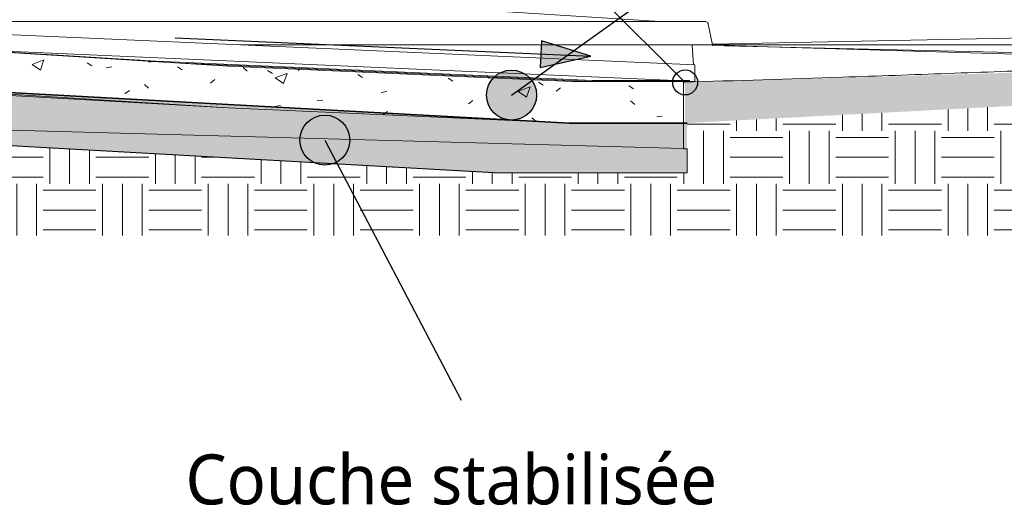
# Model space of a CAD drawing. Header units: centimetres. Extents: x -1261 to 4500, y -385 to 591.
# Tile 13 of 16: x 3307 to 3898, y -313 to -22. Entities that reach past the tile are written whole.
import ezdxf

# ---------------------------------------------------------------- set-up
doc = ezdxf.new("R2010")
doc.units = ezdxf.units.CM
doc.linetypes.add('Projeté', pattern=[0.396875, 0.238125, -0.15875])
for name, color, linetype, lineweight in [('0-1', 7, 'Continuous', 5), ('ANNOTATIONS-2', 7, 'Continuous', 9), ('ANNOTATIONS-4', 7, 'Continuous', 35), ('ANNOTATIONS-5', 7, 'Projeté', 9), ('Cotes d_inclinaison', 7, 'Continuous', 30), ('SERRU-traverse', 7, 'Continuous', 9), ('SOL', 7, 'Continuous', 13), ('Solide topographique', 7, 'Continuous', 9)]:
    doc.layers.add(name, color=color, linetype=linetype, lineweight=lineweight)
for name, color, linetype, lineweight, true_color in [('A-FLOR-PATT-2', 9, 'Continuous', 9, 0x808080), ('ANNOTATIONS-1', 9, 'Continuous', 9, 0x808080), ('COTGEN-1', 9, 'Continuous', 30, 0x808080), ('SERRU-2', 9, 'Continuous', 9, 0x808080), ('SOL-1', 9, 'Continuous', 13, 0x808080), ('SOL_C-1', 9, 'Continuous', 13, 0x808080), ('TITRARCHI-1', 1, 'Continuous', 30, 0xff0000)]:
    doc.layers.add(name, color=color, linetype=linetype, lineweight=lineweight, true_color=true_color)
doc.styles.add('Trebuchet MS', font='trebuc.ttf', dxfattribs={"height": 30})

# ---------------------------------------------------------------- blocks, each defined once
blk = doc.blocks.new('Garde-corps - Garde-corps-487548-2021_015_1011_ARC_1_100_Coupe 2_ rampe PMR')
at = {"layer": 'SERRU-traverse'}
for p, q in [((-1059.62, 0), (-1059.62, 10)), ((-1057.94, 10), (-1059.62, 10)), ((-1053.5, -25.05), (-1057.94, 10)), ((-1049.58, 10), (-1057.94, 10)), ((-1047.52, 9.22), (-1048.03, 9.25)), ((-1045.94, 0), (-1047.62, 8.39)), ((-1042.71, -25.46), (-1045.94, 0)), ((-1045.21, -24.49), (-1053.5, -25.05)), ((-1053.5, -25.05), (-1053.5, -34.5)), ((-1053.38, -34.5), (-1052.33, -25.04)), ((-507.35, -49), (-1052.33, -25.04)), ((-507.35, -49), (-507.35, -59.29))]:
    blk.add_line(p, q, dxfattribs=at)
at = {"layer": 'SERRU-traverse', "flags": 128}
blk.add_lwpolyline([(-1043.46, -25.43), (-1043.63, -25.16), (-1043.95, -24.86), (-1044.33, -24.64), (-1044.76, -24.51), (-1045.21, -24.49)], dxfattribs=at)
at = {"layer": 'SERRU-traverse'}
blk.add_open_spline([(-1047.62, 8.39), (-1047.65, 8.54), (-1047.74, 8.83), (-1048.06, 9.36), (-1048.66, 9.86), (-1049.27, 10), (-1049.58, 10)], degree=3, knots=[0, 0, 0, 0, 0.166667, 0.333333, 0.666667, 1, 1, 1, 1], dxfattribs=at)
blk = doc.blocks.new('Garde-corps - Garde-corps-492388-2021_015_1011_ARC_1_100_Coupe 2_ rampe PMR')
at = {"layer": 'SERRU-traverse'}
for p, q in [((-1012.27, -22.96), (-1001.62, -23.1)), ((-1009.79, -26.91), (-1012.27, -22.96)), ((-1001.81, -23), (-1009.34, -23)), ((-1009.34, -23), (-511.89, -23)), ((-501.16, -23), (-1001.81, -23)), ((-512.53, -23), (-501.97, -23)), ((-511.89, -23), (-512.53, -23)), ((-501.16, -23), (-511.89, -23)), ((-511.89, -23), (-501.16, -23)), ((-997.8, -27.44), (-999.91, -24.06)), ((-496.65, -37), (-499.17, -24.61)), ((-499.17, -24.61), (-496.65, -37)), ((-994.35, -32.94), (-995.45, -31.19)), ((-780.33, -37), (-496.65, -37)), ((-496.65, -37.65), (-496.65, -37)), ((-496.65, -37), (-496.65, -37.65))]:
    blk.add_line(p, q, dxfattribs=at)
at = {"layer": 'SERRU-traverse', "flags": 128}
for points in [[(-1000.52, -23.45), (-1000.91, -23.21), (-1001.35, -23.05), (-1001.81, -23)], [(-1001.62, -23.1), (-1001.16, -23.16), (-1000.74, -23.31)], [(-1000.73, -23.32), (-1000.34, -23.57), (-1000.02, -23.9), (-999.84, -24.18)], [(-499.17, -24.61), (-499.31, -24.17), (-499.55, -23.78), (-499.87, -23.45), (-500.26, -23.21), (-500.7, -23.05), (-501.16, -23)], [(-501.16, -23), (-500.7, -23.05), (-500.26, -23.21), (-499.87, -23.45), (-499.55, -23.78), (-499.31, -24.17), (-499.17, -24.61)]]:
    blk.add_lwpolyline(points, dxfattribs=at)
blk = doc.blocks.new('Garde-corps - Garde-corps-494344-2021_015_1011_ARC_1_100_Coupe 2_ rampe PMR')
at = {"layer": 'SERRU-traverse'}
for p, q in [((-830.94, -46.92), (-1029.64, -34.5)), ((-1029.61, -34.5), (-830.91, -46.92)), ((-830.89, -46.92), (-1029.59, -34.5)), ((-1029.56, -34.5), (-830.86, -46.92)), ((-830.86, -46.92), (-568.55, -58.5)), ((-568.57, -58.5), (-830.86, -46.92)), ((-830.86, -46.92), (-568.6, -58.5)), ((-568.63, -58.5), (-830.86, -46.93)), ((-830.86, -46.93), (-568.65, -58.5)), ((-568.56, -59), (-815.58, -48.1)), ((-568.59, -59), (-815.52, -48.1)), ((-568.61, -59), (-815.46, -48.1)), ((-568.64, -59), (-815.4, -48.11)), ((-510.59, -59), (-568.71, -59)), ((-510.53, -59), (-568.66, -59)), ((-510.48, -59), (-568.61, -59)), ((-510.43, -59), (-568.56, -59)), ((-568.55, -58.5), (-510.43, -58.5)), ((-568.55, -58.5), (-510.48, -58.5)), ((-568.55, -58.5), (-510.53, -58.5)), ((-568.55, -58.5), (-510.59, -58.5)), ((-510.43, -58.5), (-510.43, -59))]:
    blk.add_line(p, q, dxfattribs=at)
blk = doc.blocks.new('B02_ARC_rvt-3-2021_015_1011_ARC_1_100_Coupe 2_ rampe PMR')
at = {"layer": 'A-FLOR-PATT-2'}
h = blk.add_hatch(dxfattribs=at)
h.set_pattern_fill('FP_9', color=256, style=0, pattern_type=2)
h.set_pattern_definition([(50, (-676.62, -180), (72.874, -6.376), [7.62, -83.82]), (355, (-676.62, -180), (-14.097, 76.4224), [6.096, -67.056]), (100.451, (-670.545, -180.53), (58.777, 70.047), [6.476, -71.236]), (46.184, (-676.62, -159.68), (108.431, -16.817), [11.43, -125.73]), (96.636, (-667.58, -161.08), (94.961, 98.971), [9.714, -106.854]), (351.184, (-676.62, -159.68), (94.962, 98.97), [9.144, -100.584]), (21, (-666.46, -164.76), (60.6457, -40.9065), [7.62, -83.82]), (326, (-666.46, -164.76), (24.721, 73.675), [6.096, -67.056]), (71.451, (-661.404, -168.17), (85.367, 32.769), [6.476, -71.236]), (37.5, (-676.618, -180), (1.2355, 33.8224), [3.353, -62.89, 3.353, -64.719, -67.31]), (37.5, (-676.618, -180), (1.2355, 33.8224), [-134.315, 3.353, -63.957]), (7.5, (-676.618, -180), (26.7281, 40.0725), [3.353, -35.458, 3.353, -61.366, -25.654]), (7.5, (-676.618, -180), (26.7281, 40.0725), [-103.53, 3.353, -22.301]), (327.5, (-699.274, -180), (54.2363, -2.2921), [3.353, -22.047, 3.353, -75.895, -105.156]), (327.5, (-699.274, -180), (54.2363, -2.2921), [-104.648, 3.353, -101.803]), (317.5, (-709.434, -180), (59.2516, 10.17), [3.353, -29.667, 3.353, -49.276, -74.676]), (317.5, (-709.434, -180), (59.2516, 10.17), [-85.649, 3.353, -71.323])])
h.paths.add_polyline_path([(-563.54, -84), (-513.97, -84), (-513.97, -59), (-581.02, -59), (-789.63, -49.72), (-1025.45, -35), (-1171.7, -35), (-1326.59, -37.72), (-1344.74, -38), (-1344.69, -63), (-1290.61, -62.18), (-1171.7, -60), (-1025.45, -60), (-787.67, -74.84), (-581.02, -84)])
at = {"layer": 'SOL'}
for p, q in [((-508.15, -48.97), (-508.82, -37.41)), ((-496.65, -37.36), (-151.77, -47.46)), ((-489.43, -37.57), (-117.7, -46.59)), ((-507.6, -59), (-581.02, -59)), ((-787.67, -74.84), (-1053.5, -60)), ((-511.89, -99.47), (-513.07, -99.5))]:
    blk.add_line(p, q, dxfattribs=at)
at = {"layer": 'SOL-1'}
for p, q in [((-945.88, -39.73), (-518.98, -58.5)), ((-780.33, -37), (-508.84, -37)), ((-496.65, -37), (180.82, -37)), ((-513.97, -59), (-513.07, -59)), ((-508.09, -59), (-513.07, -59)), ((-510.43, -58.88), (-507.6, -59)), ((-507.6, -59), (-508.09, -59)), ((-508.09, -59), (-508.09, -59.32)), ((-507.6, -59), (-507.6, -59.3)), ((-1003.61, -86), (-513.97, -99.33)), ((-513.97, -99.5), (-513.07, -99.5)), ((-511.89, -99.5), (-513.07, -99.5))]:
    blk.add_line(p, q, dxfattribs=at)
at = {"layer": 'SOL_C-1'}
for p, q in [((-787.67, -49.84), (-1025.45, -35)), ((-581.02, -59), (-787.67, -49.84)), ((-513.97, -59), (-581.02, -59)), ((-513.97, -84), (-513.97, -59)), ((-1025.45, -60), (-787.67, -74.84)), ((-513.97, -59.5), (-513.97, -99.5)), ((-787.67, -74.84), (-581.02, -84)), ((-581.02, -84), (-513.97, -84))]:
    blk.add_line(p, q, dxfattribs=at)
blk.add_open_spline([(-228.3, -49.42), (-238.88, -49.83), (-260.03, -50.64), (-291.76, -51.88), (-323.49, -53.09), (-365.81, -54.65), (-429.3, -56.84), (-482.21, -58.53), (-513.97, -59.5)], degree=3, knots=[0, 0, 0, 0, 0.111111, 0.222222, 0.333333, 0.444444, 0.666667, 1, 1, 1, 1], dxfattribs=at)
blk.add_open_spline([(-513.97, -99.5), (-513.28, -99.48), (-512.58, -99.46), (-511.89, -99.44)], degree=3, dxfattribs=at)
at = {"layer": 'Solide topographique'}
for p, q in [((-1045.84, 9.89), (-528.12, -23)), ((171.69, -23), (-496.71, -36.68)), ((-511.89, -114), (-511.89, -99.5))]:
    blk.add_line(p, q, dxfattribs=at)
at = {"layer": 'SERRU-2'}
for name in ['Garde-corps - Garde-corps-487548-2021_015_1011_ARC_1_100_Coupe 2_ rampe PMR', 'Garde-corps - Garde-corps-494344-2021_015_1011_ARC_1_100_Coupe 2_ rampe PMR', 'Garde-corps - Garde-corps-492388-2021_015_1011_ARC_1_100_Coupe 2_ rampe PMR']:
    blk.add_blockref(name, (0, 0), dxfattribs=at)

msp = doc.modelspace()

# ---------------------------------------------------------------- hatches: boundary and pattern name
at = {"layer": 'ANNOTATIONS-1'}
h = msp.add_hatch(dxfattribs=at)
h.set_pattern_fill('FP_10', color=256, style=0, pattern_type=2)
h.set_pattern_definition([(228.013, (3578.9744, -130), (-399.998508, -450.000976), [6.727, -665.954]), (184.97, (3574.4744, -135), (599.999962, 50.002471), [11.543, -1142.796]), (132.51, (3562.9744, -136), (499.99526, -550.004188), [8.139, -805.802]), (267.274, (3543.4744, -148.5), (49.994296, 999.999889), [10.512, -1040.678]), (292.834, (3542.9744, -159), (-250.0041535, 599.998837), [10.308, -1020.469]), (357.274, (3546.9744, -168.5), (-999.999889, 49.994296), [10.512, -1040.678]), (37.694, (3557.4744, -169), (-650.001868, -499.997568), [13.901, -1376.242]), (72.255, (3568.4744, -160.5), (350.0061396, 1099.997977), [13.124, -1299.316]), (121.43, (3572.4744, -148), (-400.004632, 649.996919), [10.548, -1044.204]), (175.236, (3566.9744, -139), (549.99927, -50.00313), [12.042, -590.038]), (222.397, (3554.9744, -138), (-600.0041446, -549.9948165), [15.572, -1541.669]), (138.814, (3592.9744, -149), (-349.9997, 300.00001), [5.315, -526.192]), (171.469, (3588.9744, -145.5), (649.999963, -100.00237), [10.112, -1001.076]), (225, (3578.974, -144), (4e-15, -49.9995), [7.071, -63.64]), (203.199, (3575.4744, -138), (249.998986, 100.00201), [3.808, -376.981]), (291.801, (3571.974, -139.5), (-49.9987, 150.00041), [5.385, -263.873]), (30.964, (3573.974, -144.5), (149.9991, 100.00043), [8.746, -282.801]), (161.565, (3581.474, -140), (100.00035, -49.9998), [6.325, -151.789]), (16.389, (3542.9744, -139.5), (500.001608, 149.995693), [8.86, -877.142]), (70.346, (3551.4744, -137), (-200.001235, -549.999197), [7.433, -735.87]), (293.199, (3581.4744, -130), (-100.00201, 249.998986), [7.616, -373.173]), (343.61, (3584.4744, -137), (-499.99899, 150.004419), [8.86, -877.142]), (339.444, (3542.9744, -170.5), (-250.00044, 99.999876), [8.544, -418.656]), (294.775, (3550.9744, -173.5), (-249.998702, 550.000363), [7.159, -708.732]), (66.801, (3581.9744, -180), (100.00201, 249.998986), [7.616, -373.173]), (17.354, (3584.9744, -173), (-650.000176, -199.999486), [8.382, -829.771]), (69.444, (3557.4744, -180), (-99.999876, -250.000437), [4.272, -422.928]), (101.31, (3578.974, -180), (-50.00044, 199.99996), [2.55, -252.401]), (165.964, (3578.474, -177.5), (150, -49.99954), [10.308, -195.848]), (186.009, (3568.4744, -175), (500.000027, 50.000071), [9.552, -945.696]), (303.69, (3573.974, -149), (-49.99945, 100.0003), [7.211, -173.066]), (353.157, (3577.9744, -155), (849.999798, -100.0031366), [12.59, -1246.378]), (60.945, (3590.4744, -156.5), (-200.00222, -349.999147), [5.148, -509.634]), (90, (3592.974, -152), (-50, 50), [3, -47]), (120.256, (3567.4744, -173.5), (199.997488, -350.001641), [6.946, -687.676]), (48.013, (3563.9744, -167.5), (399.998508, 450.000976), [13.454, -659.228]), (0, (3572.974, -157.5), (50, 50), [13, -37]), (325.305, (3585.9744, -157.5), (-500.001434, 349.998666), [7.906, -782.664]), (254.055, (3592.4744, -162), (-49.99869, -200.000486), [7.28, -356.725]), (207.646, (3590.4744, -169), (-949.999438, -500.000088), [11.853, -1173.474]), (175.426, (3579.9744, -174.5), (-649.999769, 50.0005097), [12.54, -1241.454])])
h.paths.add_polyline_path([(3656.053, -114), (3707.701, -114), (3707.701, -84), (3705.621, -84), (3636.923, -84), (3192.234, -60.008), (3004.159, -60.862), (2874.903, -63), (2874.903, -92.972), (3016.534, -90), (3165.251, -90), (3595.201, -114)])
at = {"layer": 'ANNOTATIONS-2'}
msp.add_hatch(color=256, dxfattribs=at).paths.add_polyline_path([(3706.524, -84.062), (3987.317, -69.346), (4447.361, -69.346), (4447.361, -37.698), (3706.524, -59.641), (3706.524, -80.488)])
h = msp.add_hatch(dxfattribs=at)
h.set_pattern_fill('FP_11', color=256, style=0, pattern_type=2)
h.set_pattern_definition([(0, (3542.974, -180), (31.75, 31.75), [31.75, -31.75]), (0, (3542.974, -168.094), (31.75, 31.75), [31.75, -31.75]), (0, (3542.974, -156.188), (31.75, 31.75), [31.75, -31.75]), (90, (3546.943, -152.22), (-31.75, 31.75), [31.75, -31.75]), (90, (3558.85, -152.22), (-31.75, 31.75), [31.75, -31.75]), (90, (3570.756, -152.22), (-31.75, 31.75), [31.75, -31.75])])
h.paths.add_polyline_path([(4334.317, -151.528), (4447.361, -151.528), (4447.361, -69.346), (3987.317, -69.346), (3707.701, -84.062), (3707.701, -114), (3595.201, -114), (3165.251, -90), (3016.534, -90), (2874.903, -92.972), (2874.903, -63), (2638.655, -83.231), (2638.655, -151.528), (4221.273, -151.528)])
at = {"layer": 'Cotes d_inclinaison'}
msp.add_hatch(color=256, dxfattribs=at).paths.add_polyline_path([(3649.785, -43.93), (3620.168, -34.577), (3619.459, -50.638)])
at = {"layer": 'TITRARCHI-1'}
h = msp.add_hatch(color=256, dxfattribs=at)
edge = h.paths.add_edge_path()
edge.add_arc((3602.249, -67.2), 15, 0, 360)
h = msp.add_hatch(color=256, dxfattribs=at)
edge = h.paths.add_edge_path()
edge.add_arc((3490.027, -94.277), 15, 0, 360)

# ---------------------------------------------------------------- linework, layer by layer
at = {"layer": 'ANNOTATIONS-4'}
for p, q in [((3636.923, -84), (3193.896, -60)), ((3707.701, -84), (3636.923, -84))]:
    msp.add_line(p, q, dxfattribs=at)
at = {"layer": 'ANNOTATIONS-5'}
for p, q in [((3595.201, -114), (3165.251, -90)), ((3707.701, -114), (3595.201, -114))]:
    msp.add_line(p, q, dxfattribs=at)
at = {"layer": 'Cotes d_inclinaison'}
for p, q in [((3400.028, -32.907), (3649.785, -43.93)), ((3620.168, -34.577), (3619.459, -50.638)), ((3649.785, -43.93), (3620.168, -34.577)), ((3619.459, -50.638), (3649.785, -43.93))]:
    msp.add_line(p, q, dxfattribs=at)
at = {"layer": 'COTGEN-1'}
msp.add_line((3706.524, -59.641), (3622.066, 24.817), dxfattribs=at)
msp.add_circle((3706.524, -59.641), 7.5, dxfattribs=at)
at = {"layer": 'TITRARCHI-1'}
for p, q in [((3602.249, -67.2), (3760.291, 45.816)), ((3490.027, -94.277), (3571.979, -250.302))]:
    msp.add_line(p, q, dxfattribs=at)
for centre in [(3602.249, -67.2), (3490.027, -94.277)]:
    msp.add_circle(centre, 15, dxfattribs=at)

# ---------------------------------------------------------------- block references
at = {"layer": '0-1'}
msp.add_blockref('B02_ARC_rvt-3-2021_015_1011_ARC_1_100_Coupe 2_ rampe PMR', (4219.592, 0), dxfattribs=at)

# ---------------------------------------------------------------- texts
at = {"layer": 'TITRARCHI-1', "insert": (3406.279, -282.955), "char_height": 30, "width": 400.84375, "attachment_point": 1, "style": 'Trebuchet MS'}
msp.add_mtext('Couche stabilisée', dxfattribs=at)

doc.saveas('drawing.dxf')
